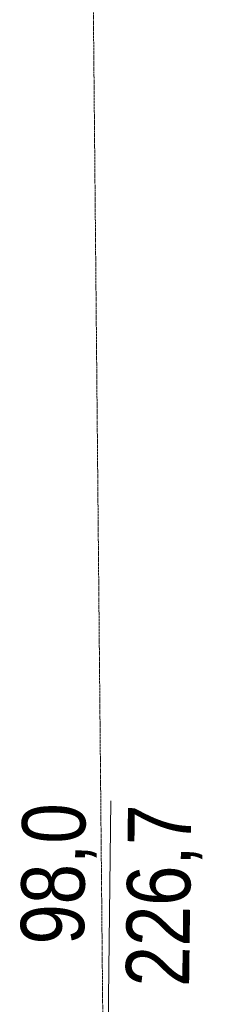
# Model space of a CAD drawing. Extents: x -6068 to 35118, y -17738 to 67348.
# Tile 95 of 243: x 1027 to 1072, y -1436 to -1201. Entities that reach past the tile are written whole.
import ezdxf
from ezdxf.enums import TextEntityAlignment as Align

# ---------------------------------------------------------------- set-up
doc = ezdxf.new("R2010")
doc.units = 0
doc.header["$LTSCALE"] = 15
for name, pattern in [('AXES', [50.8, 31.75, -6.35, 6.35, -6.35]), ('Continua', [0]), ('Cui_CONTINU', [0])]:
    doc.linetypes.add(name, pattern=pattern)
doc.layers.add('Fenêtre - Mesures - NIVEAUX - Style par défaut', color=7, linetype='Continua', lineweight=0, true_color=0x000000)
for name, color, linetype in [('PIS-CONTOURS', 44, 'CONTINUOUS'), ('PIS-coupe', 254, 'CONTINUOUS'), ('PIS-fond de plan', 7, 'Cui_CONTINU')]:
    doc.layers.add(name, color=color, linetype=linetype)
doc.styles.add('MtXpl_Arial_Narrow', font='ARIALN.TTF')
doc.styles.add('STYLE_GENERE_1', font='arial.ttf')

# ---------------------------------------------------------------- blocks, each defined once
blk = doc.blocks.new('EDL_RDJ plan_2025 10 17')
at = {"layer": 'Fenêtre - Mesures - NIVEAUX - Style par défaut', "color": 161, "linetype": 'Continua', "lineweight": 13, "ltscale": 0.1, "true_color": 0x7599ff}
blk.add_line((1062.88, -1441.54), (1063.53, -1387.62), dxfattribs=at)
at = {"layer": 'Fenêtre - Mesures - NIVEAUX - Style par défaut', "color": 161, "linetype": 'Continuous', "true_color": 0x7599ff, "style": 'MtXpl_Arial_Narrow'}
for s, p in [('226,7', (1082.25, -1432.08)), ('98,0', (1057.07, -1422.04))]:
    blk.add_text(s, height=15.153, rotation=89.3016, dxfattribs=at).set_placement(p)
blk = doc.blocks.new('*U783')
at = {"layer": 'PIS-CONTOURS', "color": 0, "linetype": 'AXES', "lineweight": 13, "ltscale": 0.005}
blk.add_line((1000, 0), (35953.1, 0), dxfattribs=at)
at = {"layer": 'PIS-CONTOURS', "color": 0, "lineweight": 15, "style": 'STYLE_GENERE_1'}
blk.add_attdef('REP1', text='', height=500, dxfattribs=at).set_placement((-721.3, -441.4), align=Align.MIDDLE_CENTER)
blk.add_attdef('REP', text='', height=500, dxfattribs=at).set_placement((35848.1, -844.2), align=Align.BOTTOM_LEFT)

msp = doc.modelspace()

# ---------------------------------------------------------------- block references
at = {"layer": 'PIS-coupe', "lineweight": 13, "xscale": 0.08552815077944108, "yscale": 0.08552815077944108, "zscale": 0.08552815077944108, "rotation": 270.5363143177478}
msp.add_blockref('*U783', (1027.91, 627.82), dxfattribs=at)
at = {"layer": 'PIS-fond de plan'}
msp.add_blockref('EDL_RDJ plan_2025 10 17', (-14.33, 0), dxfattribs=at)

doc.saveas('drawing.dxf')
